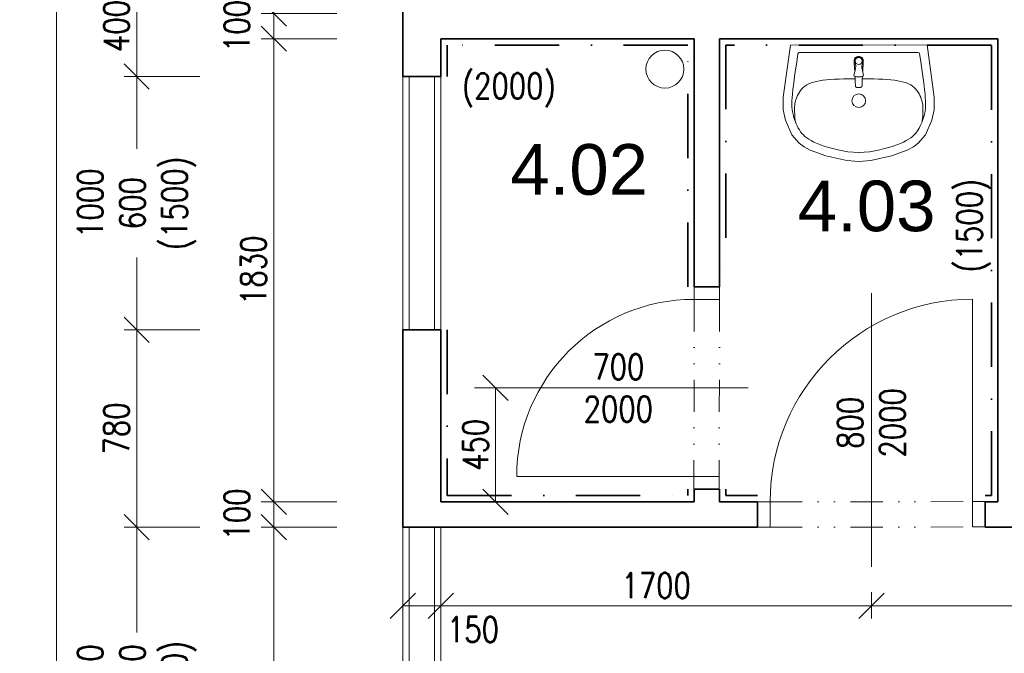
# Model space of a CAD drawing. Header units: millimetres. Extents: x -485339 to 286898, y -1189934 to 1602269.
# Tile 137 of 230: x -76119 to -72230, y -717226 to -714723. Entities that reach past the tile are written whole.
import ezdxf

# ---------------------------------------------------------------- set-up
doc = ezdxf.new("R2010")
doc.units = ezdxf.units.MM
doc.header["$LTSCALE"] = 10
doc.linetypes.add('DASHDOT', pattern=[25.4, 12.7, -6.35, 0, -6.35])
doc.linetypes.add('DĚLICÍ2', pattern=[15.875, 6.35, -3.175, 0, -3.175, 0, -3.175])
doc.layers.get('Defpoints').update_dxf_attribs({"lineweight": 0})
for name, color, linetype, lineweight, true_color in [('BOUR_DVEŘE', 7, 'Continuous', 18, 0x4ccd32), ('BOUR_ker.obklad', 7, 'DASHDOT', 35, 0x4ccd32), ('BOUR_zařizováky', 7, 'Continuous', 18, 0x4ccd32), ('BOURÁNÍ_POPIS', 7, 'Continuous', 18, 0x4ccd32)]:
    doc.layers.add(name, color=color, linetype=linetype, lineweight=lineweight, true_color=true_color)
for name, color, linetype, lineweight in [('St__otvory_dveře', 40, 'Continuous', 18), ('St_kóty', 132, 'Continuous', 18), ('St_otvory_okna', 40, 'Continuous', 18), ('St_plocha_místnosti', 250, 'Continuous', 18), ('St_popis_otvory', 40, 'Continuous', 18), ('St_čáry_obrys', 5, 'Continuous', 35), ('St_čáry_plné', 250, 'Continuous', 18), ('ZTI_ST_kanalda', 234, 'Continuous', 18)]:
    doc.layers.add(name, color=color, linetype=linetype, lineweight=lineweight)
doc.styles.add('Andy', font='arial.ttf')
doc.styles.get("Standard").update_dxf_attribs({"font": 'simplex.shx', "width": 0.8})
doc.dimstyles.new('stavebníM50 vnitřní', dxfattribs={"dimtxt": 100, "dimasz": 100, "dimexe": 50, "dimexo": 100, "dimgap": 30, "dimtad": 1, "dimdec": 0, "dimtxsty": 'Standard', "dimblk": 'OBLIQUE', "dimcen": 2.5, "dimclrd": 256, "dimclre": 256, "dimclrt": 256, "dimadec": 0, "dimazin": 0, "dimtfac": 1, "dimtdec": 0, "dimtmove": 2, "dimatfit": 2, "dimldrblk": 'OBLIQUE', "dimfxl": 250, "dimfxlon": 1, "dimlwd": -1, "dimlwe": -1, "dimarcsym": 0})

# ---------------------------------------------------------------- blocks, each defined once
blk = doc.blocks.new('G$CC1796412')
at = {"layer": 'St__otvory_dveře', "color": 0, "ltscale": 2}
blk.add_lwpolyline([(850, 0.8), (850, 800.8)], dxfattribs=at)
at = {"layer": 'St__otvory_dveře', "ltscale": 2}
for points in [[(50, 0), (0, 0), (0, -100), (50, -100)], [(900, 0.8), (850, 0.8), (850, -99.2), (900, -99.2)]]:
    blk.add_lwpolyline(points, close=True, dxfattribs=at)
at = {"layer": 'St__otvory_dveře', "linetype": 'DĚLICÍ2', "ltscale": 2}
for points in [[(50, 0), (850, 0.8)], [(50, -100), (850, -99.2)]]:
    blk.add_lwpolyline(points, dxfattribs=at)
at = {"layer": 'St__otvory_dveře', "color": 0, "ltscale": 2}
blk.add_arc((850, 0.8), 800, 90, 180, dxfattribs=at)
blk = doc.blocks.new('G$CB4A84410')
at = {"layer": 'St__otvory_dveře', "ltscale": 2}
for points in [[(100, -50), (100, 0), (0, 0), (0, -50)], [(100.8, -800), (100.8, -750), (0.8, -750), (0.8, -800)]]:
    blk.add_lwpolyline(points, close=True, dxfattribs=at)
at = {"layer": 'St__otvory_dveře', "linetype": 'DĚLICÍ2', "ltscale": 2}
for points in [[(0, -50), (0.8, -750)], [(100, -50), (100.8, -750)]]:
    blk.add_lwpolyline(points, dxfattribs=at)
at = {"layer": 'St__otvory_dveře', "color": 0, "ltscale": 2}
blk.add_lwpolyline([(100.8, -750), (800.8, -750)], dxfattribs=at)
blk.add_arc((100.8, -750), 700, 0, 90, dxfattribs=at)
blk = doc.blocks.new('19252405')
at = {"color": 0}
for p, q in [((-297.4, 289), (-354.4, 263.7)), ((-256, 297.9), (-297.4, 289)), ((-205.9, 297.8), (-256, 297.9)), ((-0.1, 270), (-205.9, 297.8)), ((-387.8, 235.1), (-402, 215.6)), ((-354.4, 263.7), (-387.8, 235.1)), ((-335.7, 234), (-342.8, 229.3)), ((-328.1, 238.5), (-335.7, 234)), ((-319.9, 242.7), (-328.1, 238.5)), ((-311.4, 246.6), (-319.9, 242.7)), ((-303, 250), (-311.4, 246.6)), ((-294.7, 253.1), (-303, 250)), ((-296.5, 251), (-303, 250)), ((-289.1, 251.8), (-296.5, 251)), ((-287, 255.6), (-294.7, 253.1)), ((-281, 252.4), (-289.1, 251.8)), ((-279.9, 257.7), (-287, 255.6)), ((-272.6, 252.9), (-281, 252.4)), ((-273.6, 259.4), (-279.9, 257.7)), ((-267.9, 260.7), (-273.6, 259.4)), ((-264.3, 253.2), (-272.6, 252.9)), ((-262.5, 261.7), (-267.9, 260.7)), ((-256.6, 253.4), (-264.3, 253.2)), ((-257.4, 262.5), (-262.5, 261.7)), ((-252.3, 263.1), (-257.4, 262.5)), ((-249.5, 253.4), (-256.6, 253.4)), ((-247.3, 263.5), (-252.3, 263.1)), ((-243.2, 253.2), (-249.5, 253.4)), ((-242, 263.9), (-247.3, 263.5)), ((-237.2, 252.7), (-243.2, 253.2)), ((-236, 264), (-242, 263.9)), ((-231.5, 252), (-237.2, 252.7)), ((-228.7, 263.9), (-236, 264)), ((-225.7, 250.8), (-231.5, 252)), ((-219.5, 263.5), (-228.7, 263.9)), ((-219.7, 249.3), (-225.7, 250.8)), ((-213.4, 247.2), (-219.7, 249.3)), ((-208.3, 262.9), (-219.5, 263.5)), ((-206.7, 244.7), (-213.4, 247.2)), ((-194.3, 261.8), (-208.3, 262.9)), ((-199.8, 241.7), (-206.7, 244.7)), ((-192.9, 238.2), (-199.8, 241.7)), ((-175.7, 260), (-194.3, 261.8)), ((-186.2, 234.2), (-192.9, 238.2)), ((-179.7, 229.6), (-186.2, 234.2)), ((-149.9, 256.8), (-175.7, 260)), ((-114.5, 252), (-149.9, 256.8)), ((-67.2, 245), (-114.5, 252)), ((-34.3, 239.9), (-67.2, 245)), ((-30.1, 235), (-29.9, -235)), ((-0.1, 270), (0.1, -270)), ((-402, 215.6), (-415, 191.7)), ((-372.4, 197), (-377.9, 187.5)), ((-366.9, 205.2), (-372.4, 197)), ((-361.2, 212.3), (-366.9, 205.2)), ((-355.4, 218.6), (-361.2, 212.3)), ((-349.3, 224.2), (-355.4, 218.6)), ((-342.8, 229.3), (-349.3, 224.2)), ((-173.6, 224.5), (-179.7, 229.6)), ((-168, 218.8), (-173.6, 224.5)), ((-162.7, 212.4), (-168, 218.8)), ((-158, 205.2), (-162.7, 212.4)), ((-153.7, 197.1), (-158, 205.2)), ((-149.9, 188), (-153.7, 197.1)), ((-415, 191.7), (-438, 129.3)), ((-388.8, 164.5), (-394.1, 150.9)), ((-383.4, 176.7), (-388.8, 164.5)), ((-377.9, 187.5), (-383.4, 176.7)), ((-146.7, 177.9), (-149.9, 188)), ((-143.9, 166.8), (-146.7, 177.9)), ((-141.5, 154.5), (-143.9, 166.8)), ((-438, 129.3), (-456.2, 47.3)), ((-404.5, 119.4), (-409.5, 101.6)), ((-399.3, 135.8), (-404.5, 119.4)), ((-394.1, 150.9), (-399.3, 135.8)), ((-139.5, 141.3), (-141.5, 154.5)), ((-137.9, 127), (-139.5, 141.3)), ((-136.6, 111.6), (-137.9, 127)), ((-414.2, 82.9), (-418.2, 63.2)), ((-409.5, 101.6), (-414.2, 82.9)), ((-135.5, 95.2), (-136.6, 111.6)), ((-134.7, 77.8), (-135.5, 95.2)), ((-456.2, 47.3), (-460, -0.1)), ((-421.5, 42.6), (-423.8, 21.2)), ((-418.2, 63.2), (-421.5, 42.6)), ((-134.1, 59.5), (-134.7, 77.8)), ((-133.8, 40.3), (-134.1, 59.5)), ((-133.5, 20.5), (-133.8, 40.3)), ((-423.8, 21.2), (-425.1, -1.9)), ((-423.8, -21.5), (-425.1, 1.7)), ((-167.6, 4.8), (-167.7, 2.2)), ((-167.7, 2.2), (-167.7, 0)), ((-167.5, 6.7), (-167.6, 4.8)), ((-167.4, 8), (-167.5, 6.7)), ((-167.2, 9), (-167.4, 8)), ((-167, 9.6), (-167.2, 9)), ((-166.7, 10.2), (-167, 9.6)), ((-166.5, 10.7), (-166.7, 10.2)), ((-166.2, 11.1), (-166.5, 10.7)), ((-165.8, 11.4), (-166.2, 11.1)), ((-165.5, 11.7), (-165.8, 11.4)), ((-165.1, 11.9), (-165.5, 11.7)), ((-164.7, 12.1), (-165.1, 11.9)), ((-164.2, 12.3), (-164.7, 12.1)), ((-163.7, 12.5), (-164.2, 12.3)), ((-163.2, 12.6), (-163.7, 12.5)), ((-162.5, 12.7), (-163.2, 12.6)), ((-161.8, 12.9), (-162.5, 12.7)), ((-160.9, 13), (-161.8, 12.9)), ((-159.9, 13), (-160.9, 13)), ((-158.7, 13.1), (-159.9, 13)), ((-157.3, 13.2), (-158.7, 13.1)), ((-155.5, 13.3), (-157.3, 13.2)), ((-153.4, 13.3), (-155.5, 13.3)), ((-150.9, 13.4), (-153.4, 13.3)), ((-148.1, 13.5), (-150.9, 13.4)), ((-145, 13.6), (-148.1, 13.5)), ((-141.7, 13.6), (-145, 13.6)), ((-138.2, 13.8), (-141.7, 13.6)), ((-134.6, 13.9), (-138.2, 13.8)), ((-131.1, 14), (-134.6, 13.9)), ((-133.5, 13.9), (-133.5, 20.5)), ((-127.5, 14.2), (-131.1, 14)), ((-124.2, 14.4), (-127.5, 14.2)), ((-125.2, 8.9), (-125.9, 0)), ((-124.7, 12.6), (-125.2, 8.9)), ((-123.5, 16.6), (-124.7, 12.6)), ((-122.5, 18), (-123.5, 16.6)), ((-120.2, 19), (-122.5, 18)), ((-113.5, 18.2), (-120.2, 19)), ((-100.4, 14.6), (-113.5, 18.2)), ((-101.7, 15.8), (-104.1, 15.6)), ((-99.2, 15.9), (-101.7, 15.8)), ((-90.4, 12.4), (-100.4, 14.6)), ((-96.8, 16.1), (-99.2, 15.9)), ((-94.8, 16.2), (-96.8, 16.1)), ((-92.9, 16.4), (-94.8, 16.2)), ((-91.1, 16.5), (-92.9, 16.4)), ((-89.5, 16.6), (-91.1, 16.5)), ((-85, 11.7), (-90.4, 12.4)), ((-88, 16.7), (-89.5, 16.6)), ((-86.5, 16.8), (-88, 16.7)), ((-85, 16.9), (-86.5, 16.8)), ((-83.5, 17), (-85, 16.9)), ((-80.9, 12), (-85, 11.7)), ((-82, 17.1), (-83.5, 17)), ((-80.6, 17.2), (-82, 17.1)), ((-76.4, 13), (-80.9, 12)), ((-79.2, 17.3), (-80.6, 17.2)), ((-78, 17.4), (-79.2, 17.3)), ((-76.8, 17.5), (-78, 17.4)), ((-75.7, 17.5), (-76.8, 17.5)), ((-70.6, 14.3), (-76.4, 13)), ((-74.6, 17.6), (-75.7, 17.5)), ((-73.6, 17.7), (-74.6, 17.6)), ((-72.5, 17.8), (-73.6, 17.7)), ((-71.4, 17.8), (-72.5, 17.8)), ((-70.3, 17.9), (-71.4, 17.8)), ((-63.6, 15), (-70.6, 14.3)), ((-69, 17.9), (-70.3, 17.9)), ((-67.6, 18), (-69, 17.9)), ((-65.9, 18.1), (-67.6, 18)), ((-64, 18.1), (-65.9, 18.1)), ((-61.7, 18.2), (-64, 18.1)), ((-55.3, 16.9), (-55.3, 16.9)), ((-49.8, 12.9), (-49.8, 12.9)), ((-46.2, 7), (-46.2, 7)), ((-456.2, -47.5), (-460, -0.1)), ((-421.5, -42.8), (-423.8, -21.5)), ((-167.7, -2.3), (-167.7, 0)), ((-167.6, -4.9), (-167.7, -2.3)), ((-167.5, -6.8), (-167.6, -4.9)), ((-167.4, -8.1), (-167.5, -6.8)), ((-167.2, -9), (-167.4, -8.1)), ((-167, -9.7), (-167.2, -9)), ((-166.7, -10.3), (-167, -9.7)), ((-166.4, -10.8), (-166.7, -10.3)), ((-166.1, -11.2), (-166.4, -10.8)), ((-165.8, -11.5), (-166.1, -11.2)), ((-165.5, -11.8), (-165.8, -11.5)), ((-165.1, -12), (-165.5, -11.8)), ((-164.7, -12.2), (-165.1, -12)), ((-164.2, -12.4), (-164.7, -12.2)), ((-163.7, -12.6), (-164.2, -12.4)), ((-163.2, -12.7), (-163.7, -12.6)), ((-162.5, -12.8), (-163.2, -12.7)), ((-161.8, -12.9), (-162.5, -12.8)), ((-160.9, -13), (-161.8, -12.9)), ((-159.9, -13.1), (-160.9, -13)), ((-158.7, -13.2), (-159.9, -13.1)), ((-157.3, -13.3), (-158.7, -13.2)), ((-155.5, -13.3), (-157.3, -13.3)), ((-153.4, -13.4), (-155.5, -13.3)), ((-150.9, -13.5), (-153.4, -13.4)), ((-148.1, -13.5), (-150.9, -13.5)), ((-145, -13.6), (-148.1, -13.5)), ((-141.6, -13.7), (-145, -13.6)), ((-138.2, -13.8), (-141.6, -13.7)), ((-134.6, -13.9), (-138.2, -13.8)), ((-131, -14.1), (-134.6, -13.9)), ((-133.5, -20.5), (-133.7, -40.4)), ((-133.5, -14), (-133.5, -20.5)), ((-127.5, -14.3), (-131, -14.1)), ((-124.2, -14.4), (-127.5, -14.3)), ((-125.2, -8.9), (-125.9, 0)), ((-124.7, -12.6), (-125.2, -8.9)), ((-123.4, -16.6), (-124.7, -12.6)), ((-122.5, -18.1), (-123.4, -16.6)), ((-120.2, -19.1), (-122.5, -18.1)), ((-113.5, -18.2), (-120.2, -19.1)), ((-100.4, -14.7), (-113.5, -18.2)), ((-101.7, -15.8), (-104.1, -15.6)), ((-99.2, -16), (-101.7, -15.8)), ((-90.4, -12.4), (-100.4, -14.7)), ((-96.8, -16.1), (-99.2, -16)), ((-94.7, -16.3), (-96.8, -16.1)), ((-92.9, -16.4), (-94.7, -16.3)), ((-91.1, -16.5), (-92.9, -16.4)), ((-89.5, -16.6), (-91.1, -16.5)), ((-85, -11.7), (-90.4, -12.4)), ((-88, -16.7), (-89.5, -16.6)), ((-86.5, -16.8), (-88, -16.7)), ((-85, -16.9), (-86.5, -16.8)), ((-80.8, -12.1), (-85, -11.7)), ((-83.5, -17), (-85, -16.9)), ((-82, -17.1), (-83.5, -17)), ((-80.6, -17.2), (-82, -17.1)), ((-76.4, -13), (-80.8, -12.1)), ((-79.2, -17.3), (-80.6, -17.2)), ((-78, -17.4), (-79.2, -17.3)), ((-76.8, -17.5), (-78, -17.4)), ((-75.7, -17.6), (-76.8, -17.5)), ((-70.6, -14.3), (-76.4, -13)), ((-74.6, -17.7), (-75.7, -17.6)), ((-73.5, -17.7), (-74.6, -17.7)), ((-72.5, -17.8), (-73.5, -17.7)), ((-71.4, -17.9), (-72.5, -17.8)), ((-70.3, -17.9), (-71.4, -17.9)), ((-63.6, -15), (-70.6, -14.3)), ((-69, -18), (-70.3, -17.9)), ((-67.6, -18), (-69, -18)), ((-65.9, -18.1), (-67.6, -18)), ((-63.9, -18.2), (-65.9, -18.1)), ((-61.6, -18.2), (-63.9, -18.2)), ((-55.3, -16.9), (-55.3, -16.9)), ((-49.8, -12.9), (-49.8, -12.9)), ((-46.2, -7.1), (-46.2, -7.1)), ((-44.9, 0), (-44.9, 0)), ((-438, -129.6), (-456.2, -47.5)), ((-418.2, -63.4), (-421.5, -42.8)), ((-414.1, -83.1), (-418.2, -63.4)), ((-134.1, -59.5), (-134.7, -77.8)), ((-133.7, -40.4), (-134.1, -59.5)), ((-409.5, -101.8), (-414.1, -83.1)), ((-404.4, -119.5), (-409.5, -101.8)), ((-136.5, -111.6), (-137.8, -127)), ((-135.5, -95.2), (-136.5, -111.6)), ((-134.7, -77.8), (-135.5, -95.2)), ((-414.9, -191.9), (-438, -129.6)), ((-399.3, -136), (-404.4, -119.5)), ((-394, -151.1), (-399.3, -136)), ((-388.7, -164.7), (-394, -151.1)), ((-141.4, -154.6), (-143.8, -166.8)), ((-139.4, -141.4), (-141.4, -154.6)), ((-137.8, -127), (-139.4, -141.4)), ((-401.9, -215.8), (-414.9, -191.9)), ((-383.3, -176.9), (-388.7, -164.7)), ((-377.8, -187.7), (-383.3, -176.9)), ((-372.3, -197.1), (-377.8, -187.7)), ((-149.9, -188.1), (-153.6, -197.1)), ((-146.6, -178), (-149.9, -188.1)), ((-143.8, -166.8), (-146.6, -178)), ((-387.7, -235.3), (-401.9, -215.8)), ((-366.8, -205.3), (-372.3, -197.1)), ((-361.1, -212.5), (-366.8, -205.3)), ((-355.3, -218.8), (-361.1, -212.5)), ((-349.1, -224.4), (-355.3, -218.8)), ((-342.6, -229.5), (-349.1, -224.4)), ((-335.6, -234.2), (-342.6, -229.5)), ((-179.6, -229.7), (-186.1, -234.3)), ((-173.5, -224.6), (-179.6, -229.7)), ((-167.9, -218.9), (-173.5, -224.6)), ((-162.6, -212.5), (-167.9, -218.9)), ((-157.9, -205.2), (-162.6, -212.5)), ((-153.6, -197.1), (-157.9, -205.2)), ((-354.3, -263.9), (-387.7, -235.3)), ((-297.3, -289.2), (-354.3, -263.9)), ((-328, -238.7), (-335.6, -234.2)), ((-319.8, -242.9), (-328, -238.7)), ((-311.3, -246.7), (-319.8, -242.9)), ((-302.9, -250.2), (-311.3, -246.7)), ((-296.4, -251.1), (-302.9, -250.2)), ((-294.6, -253.2), (-302.9, -250.2)), ((-289, -251.9), (-296.4, -251.1)), ((-286.8, -255.8), (-294.6, -253.2)), ((-280.8, -252.6), (-289, -251.9)), ((-279.8, -257.9), (-286.8, -255.8)), ((-272.5, -253), (-280.8, -252.6)), ((-273.5, -259.5), (-279.8, -257.9)), ((-267.7, -260.8), (-273.5, -259.5)), ((-264.2, -253.4), (-272.5, -253)), ((-262.4, -261.8), (-267.7, -260.8)), ((-256.4, -253.5), (-264.2, -253.4)), ((-257.3, -262.6), (-262.4, -261.8)), ((-252.2, -263.2), (-257.3, -262.6)), ((-249.4, -253.5), (-256.4, -253.5)), ((-247.1, -263.7), (-252.2, -263.2)), ((-243, -253.3), (-249.4, -253.5)), ((-241.9, -264), (-247.1, -263.7)), ((-237.1, -252.9), (-243, -253.3)), ((-235.9, -264.1), (-241.9, -264)), ((-231.4, -252.1), (-237.1, -252.9)), ((-228.5, -264), (-235.9, -264.1)), ((-225.6, -250.9), (-231.4, -252.1)), ((-219.4, -263.7), (-228.5, -264)), ((-219.6, -249.4), (-225.6, -250.9)), ((-213.2, -247.3), (-219.6, -249.4)), ((-208.1, -263), (-219.4, -263.7)), ((-206.6, -244.8), (-213.2, -247.3)), ((-194.2, -261.9), (-208.1, -263)), ((-199.7, -241.8), (-206.6, -244.8)), ((0.1, -270), (-205.7, -297.9)), ((-192.8, -238.3), (-199.7, -241.8)), ((-175.6, -260), (-194.2, -261.9)), ((-186.1, -234.3), (-192.8, -238.3)), ((-149.8, -256.9), (-175.6, -260)), ((-114.4, -252.1), (-149.8, -256.9)), ((-67, -245.1), (-114.4, -252.1)), ((-34.2, -239.9), (-67, -245.1)), ((-255.9, -298), (-297.3, -289.2)), ((-205.7, -297.9), (-255.9, -298))]:
    blk.add_line(p, q, dxfattribs=at)
for centre, major_axis, start_param, end_param in [((-35.1, 235), (3.54, 3.54), 5.498034, 6.914051), ((-220, -0.1), (19.1, 19.1), 0.785398, 7.068583), ((-62.9, 0), (-9.75, 9.75), -0.785398, 5.497787), ((-62.9, 0), (10.6, 10.6), 3.881371, 7.115283), ((-61.7, 2.9), (-10.9, 10.9), -1.209553, -0.785152), ((-62.3, 1.5), (11.9, 11.9), 6.239989, 6.644428), ((-63.3, 0.6), (-12.9, 12.9), 4.290124, 4.669192), ((-64.8, 0), (-14, 14), 3.927237, 4.290124), ((-61.7, -2.9), (-10.9, 10.9), 2.356441, 2.780842), ((-62.3, -1.5), (11.9, 11.9), 4.351639, 4.756078), ((-63.3, -0.6), (-12.9, 12.9), 3.185282, 3.564351), ((-64.8, 0), (-14, 14), 3.564351, 3.927237), ((-34.9, -235), (-3.54, 3.54), 2.51122, 3.927237)]:
    blk.add_ellipse(centre, major_axis=major_axis, ratio=1, start_param=start_param, end_param=end_param, dxfattribs=at)
blk = doc.blocks.new('_OBLIQUE')
at = {"color": 0, "linetype": 'ByBlock'}
blk.add_line((-0.5, -0.5), (0.5, 0.5), dxfattribs=at)
blk = doc.blocks.new('*D5302')
at = {"layer": 'Defpoints', "color": 0}
for p in [(-73454.9, -712950.7), (-74454.9, -713447.8), (-73454.9, -714797.8)]:
    blk.add_point(p, dxfattribs=at)
at = {"layer": 'St_kóty'}
for p, q in [((-74454.9, -713200.7), (-74454.9, -712900.7)), ((-73454.9, -713200.7), (-73454.9, -712900.7)), ((-74454.9, -712950.7), (-73454.9, -712950.7))]:
    blk.add_line(p, q, dxfattribs=at)
at = {"layer": 'St_kóty', "linetype": 'ByBlock', "xscale": 100, "yscale": 100, "zscale": 100, "rotation": 180}
blk.add_blockref('_OBLIQUE', (-74454.9, -712950.7), dxfattribs=at)
at = {"layer": 'St_kóty', "linetype": 'ByBlock', "xscale": 100, "yscale": 100, "zscale": 100}
blk.add_blockref('_OBLIQUE', (-73454.9, -712950.7), dxfattribs=at)
at = {"layer": 'St_kóty', "insert": (-73954.9, -712870.7), "char_height": 100, "attachment_point": 5}
blk.add_mtext('1000', dxfattribs=at)
blk = doc.blocks.new('*D5303')
at = {"layer": 'Defpoints', "color": 0}
for p in [(-73354.9, -712950.7), (-73454.9, -714797.8), (-73354.9, -714797.8)]:
    blk.add_point(p, dxfattribs=at)
at = {"layer": 'St_kóty'}
for p, q in [((-73454.9, -713200.7), (-73454.9, -712900.7)), ((-73354.9, -713200.7), (-73354.9, -712900.7)), ((-73454.9, -712950.7), (-73354.9, -712950.7))]:
    blk.add_line(p, q, dxfattribs=at)
at = {"layer": 'St_kóty', "linetype": 'ByBlock', "xscale": 100, "yscale": 100, "zscale": 100, "rotation": 180}
blk.add_blockref('_OBLIQUE', (-73454.9, -712950.7), dxfattribs=at)
at = {"layer": 'St_kóty', "linetype": 'ByBlock', "xscale": 100, "yscale": 100, "zscale": 100}
blk.add_blockref('_OBLIQUE', (-73354.9, -712950.7), dxfattribs=at)
at = {"layer": 'St_kóty', "insert": (-73404.9, -712805.7), "char_height": 100, "attachment_point": 5}
blk.add_mtext('100', dxfattribs=at)
blk = doc.blocks.new('*D5304')
at = {"layer": 'Defpoints', "color": 0}
for p in [(-72254.9, -712950.7), (-73354.9, -714797.8), (-72254.9, -714797.8)]:
    blk.add_point(p, dxfattribs=at)
at = {"layer": 'St_kóty'}
for p, q in [((-73354.9, -713200.7), (-73354.9, -712900.7)), ((-72254.9, -713200.7), (-72254.9, -712900.7)), ((-73354.9, -712950.7), (-72254.9, -712950.7))]:
    blk.add_line(p, q, dxfattribs=at)
at = {"layer": 'St_kóty', "linetype": 'ByBlock', "xscale": 100, "yscale": 100, "zscale": 100, "rotation": 180}
blk.add_blockref('_OBLIQUE', (-73354.9, -712950.7), dxfattribs=at)
at = {"layer": 'St_kóty', "linetype": 'ByBlock', "xscale": 100, "yscale": 100, "zscale": 100}
blk.add_blockref('_OBLIQUE', (-72254.9, -712950.7), dxfattribs=at)
at = {"layer": 'St_kóty', "insert": (-72804.9, -712870.7), "char_height": 100, "attachment_point": 5}
blk.add_mtext('1100', dxfattribs=at)
blk = doc.blocks.new('*D5305')
at = {"layer": 'Defpoints', "color": 0}
for p in [(-72154.9, -712950.7), (-72254.9, -714797.8), (-72154.9, -714797.8)]:
    blk.add_point(p, dxfattribs=at)
at = {"layer": 'St_kóty'}
for p, q in [((-72254.9, -713200.7), (-72254.9, -712900.7)), ((-72154.9, -713200.7), (-72154.9, -712900.7)), ((-72254.9, -712950.7), (-72154.9, -712950.7))]:
    blk.add_line(p, q, dxfattribs=at)
at = {"layer": 'St_kóty', "linetype": 'ByBlock', "xscale": 100, "yscale": 100, "zscale": 100, "rotation": 180}
blk.add_blockref('_OBLIQUE', (-72254.9, -712950.7), dxfattribs=at)
at = {"layer": 'St_kóty', "linetype": 'ByBlock', "xscale": 100, "yscale": 100, "zscale": 100}
blk.add_blockref('_OBLIQUE', (-72154.9, -712950.7), dxfattribs=at)
at = {"layer": 'St_kóty', "insert": (-72204.9, -712805.7), "char_height": 100, "attachment_point": 5}
blk.add_mtext('100', dxfattribs=at)
blk = doc.blocks.new('*D5316')
at = {"layer": 'Defpoints', "color": 0}
for p in [(-74604.9, -714547.8), (-75656.6, -714947.8), (-74604.9, -714947.8)]:
    blk.add_point(p, dxfattribs=at)
at = {"layer": 'St_kóty'}
for p, q in [((-75406.6, -714547.8), (-75706.6, -714547.8)), ((-75656.6, -714547.8), (-75656.6, -714947.8)), ((-75406.6, -714947.8), (-75706.6, -714947.8))]:
    blk.add_line(p, q, dxfattribs=at)
at = {"layer": 'St_kóty', "linetype": 'ByBlock', "xscale": 100, "yscale": 100, "zscale": 100}
for p, rotation in [((-75656.6, -714547.8), 90), ((-75656.6, -714947.8), 270)]:
    blk.add_blockref('_OBLIQUE', p, dxfattribs=dict(at, rotation=rotation))
at = {"layer": 'St_kóty', "insert": (-75736.6, -714747.8), "char_height": 100, "attachment_point": 5, "rotation": 90}
blk.add_mtext('400', dxfattribs=at)
blk = doc.blocks.new('*D5317')
at = {"layer": 'Defpoints', "color": 0}
for p in [(-74604.9, -714947.8), (-75656.6, -715947.8), (-74604.9, -715947.8)]:
    blk.add_point(p, dxfattribs=at)
at = {"layer": 'St_kóty'}
for p, q in [((-75406.6, -714947.8), (-75706.6, -714947.8)), ((-75656.6, -714947.8), (-75656.6, -715233)), ((-75656.6, -715947.8), (-75656.6, -715662.5)), ((-75406.6, -715947.8), (-75706.6, -715947.8))]:
    blk.add_line(p, q, dxfattribs=at)
at = {"layer": 'St_kóty', "linetype": 'ByBlock', "xscale": 100, "yscale": 100, "zscale": 100}
for p, rotation in [((-75656.6, -714947.8), 90), ((-75656.6, -715947.8), 270)]:
    blk.add_blockref('_OBLIQUE', p, dxfattribs=dict(at, rotation=rotation))
at = {"layer": 'St_kóty', "insert": (-75656.6, -715447.8), "char_height": 100, "attachment_point": 5, "rotation": 90}
blk.add_mtext('1000\\P600\\P(1500)', dxfattribs=at)
blk = doc.blocks.new('*D5318')
at = {"layer": 'Defpoints', "color": 0}
for p in [(-74604.9, -715947.8), (-75656.6, -716727.8), (-74579.9, -716727.8)]:
    blk.add_point(p, dxfattribs=at)
at = {"layer": 'St_kóty'}
for p, q in [((-75406.6, -715947.8), (-75706.6, -715947.8)), ((-75656.6, -715947.8), (-75656.6, -716727.8)), ((-75406.6, -716727.8), (-75706.6, -716727.8))]:
    blk.add_line(p, q, dxfattribs=at)
at = {"layer": 'St_kóty', "linetype": 'ByBlock', "xscale": 100, "yscale": 100, "zscale": 100}
for p, rotation in [((-75656.6, -715947.8), 90), ((-75656.6, -716727.8), 270)]:
    blk.add_blockref('_OBLIQUE', p, dxfattribs=dict(at, rotation=rotation))
at = {"layer": 'St_kóty', "insert": (-75736.6, -716337.8), "char_height": 100, "attachment_point": 5, "rotation": 90}
blk.add_mtext('780', dxfattribs=at)
blk = doc.blocks.new('*D5319')
at = {"layer": 'Defpoints', "color": 0}
for p in [(-74579.9, -716727.8), (-75656.6, -717927.8), (-74604.9, -717927.8)]:
    blk.add_point(p, dxfattribs=at)
at = {"layer": 'St_kóty'}
for p, q in [((-75406.6, -716727.8), (-75706.6, -716727.8)), ((-75656.6, -716727.8), (-75656.6, -717143.5)), ((-75656.6, -717927.8), (-75656.6, -717512)), ((-75406.6, -717927.8), (-75706.6, -717927.8))]:
    blk.add_line(p, q, dxfattribs=at)
at = {"layer": 'St_kóty', "linetype": 'ByBlock', "xscale": 100, "yscale": 100, "zscale": 100}
for p, rotation in [((-75656.6, -716727.8), 90), ((-75656.6, -717927.8), 270)]:
    blk.add_blockref('_OBLIQUE', p, dxfattribs=dict(at, rotation=rotation))
at = {"layer": 'St_kóty', "insert": (-75656.6, -717327.8), "char_height": 100, "attachment_point": 5, "rotation": 90}
blk.add_mtext('1200\\P1400\\P(700)', dxfattribs=at)
blk = doc.blocks.new('*D5324')
at = {"layer": 'Defpoints', "color": 0}
for p in [(-74454.9, -713447.8), (-75115.5, -714697.8), (-74454.9, -714697.8)]:
    blk.add_point(p, dxfattribs=at)
at = {"layer": 'St_kóty'}
for p, q in [((-74865.5, -713447.8), (-75165.5, -713447.8)), ((-75115.5, -713447.8), (-75115.5, -714697.8)), ((-74865.5, -714697.8), (-75165.5, -714697.8))]:
    blk.add_line(p, q, dxfattribs=at)
at = {"layer": 'St_kóty', "linetype": 'ByBlock', "xscale": 100, "yscale": 100, "zscale": 100}
for p, rotation in [((-75115.5, -713447.8), 90), ((-75115.5, -714697.8), 270)]:
    blk.add_blockref('_OBLIQUE', p, dxfattribs=dict(at, rotation=rotation))
at = {"layer": 'St_kóty', "insert": (-75195.5, -714072.8), "char_height": 100, "attachment_point": 5, "rotation": 90}
blk.add_mtext('1250', dxfattribs=at)
blk = doc.blocks.new('*D5325')
at = {"layer": 'Defpoints', "color": 0}
for p in [(-74454.9, -714697.8), (-75115.5, -714797.8), (-74454.9, -714797.8)]:
    blk.add_point(p, dxfattribs=at)
at = {"layer": 'St_kóty'}
for p, q in [((-74865.5, -714697.8), (-75165.5, -714697.8)), ((-75115.5, -714697.8), (-75115.5, -714797.8)), ((-74865.5, -714797.8), (-75165.5, -714797.8))]:
    blk.add_line(p, q, dxfattribs=at)
at = {"layer": 'St_kóty', "linetype": 'ByBlock', "xscale": 100, "yscale": 100, "zscale": 100}
for p, rotation in [((-75115.5, -714697.8), 90), ((-75115.5, -714797.8), 270)]:
    blk.add_blockref('_OBLIQUE', p, dxfattribs=dict(at, rotation=rotation))
at = {"layer": 'St_kóty', "insert": (-75260.5, -714747.8), "char_height": 100, "attachment_point": 5, "rotation": 90}
blk.add_mtext('100', dxfattribs=at)
blk = doc.blocks.new('*D5326')
at = {"layer": 'Defpoints', "color": 0}
for p in [(-74454.9, -714797.8), (-75115.5, -716627.8), (-74454.9, -716627.8)]:
    blk.add_point(p, dxfattribs=at)
at = {"layer": 'St_kóty'}
for p, q in [((-74865.5, -714797.8), (-75165.5, -714797.8)), ((-75115.5, -714797.8), (-75115.5, -716627.8)), ((-74865.5, -716627.8), (-75165.5, -716627.8))]:
    blk.add_line(p, q, dxfattribs=at)
at = {"layer": 'St_kóty', "linetype": 'ByBlock', "xscale": 100, "yscale": 100, "zscale": 100}
for p, rotation in [((-75115.5, -714797.8), 90), ((-75115.5, -716627.8), 270)]:
    blk.add_blockref('_OBLIQUE', p, dxfattribs=dict(at, rotation=rotation))
at = {"layer": 'St_kóty', "insert": (-75195.5, -715712.8), "char_height": 100, "attachment_point": 5, "rotation": 90}
blk.add_mtext('1830', dxfattribs=at)
blk = doc.blocks.new('*D5327')
at = {"layer": 'Defpoints', "color": 0}
for p in [(-74454.9, -716627.8), (-75115.5, -716727.8), (-74604.9, -716727.8)]:
    blk.add_point(p, dxfattribs=at)
at = {"layer": 'St_kóty'}
for p, q in [((-74865.5, -716627.8), (-75165.5, -716627.8)), ((-75115.5, -716627.8), (-75115.5, -716727.8)), ((-74865.5, -716727.8), (-75165.5, -716727.8))]:
    blk.add_line(p, q, dxfattribs=at)
at = {"layer": 'St_kóty', "linetype": 'ByBlock', "xscale": 100, "yscale": 100, "zscale": 100}
for p, rotation in [((-75115.5, -716627.8), 90), ((-75115.5, -716727.8), 270)]:
    blk.add_blockref('_OBLIQUE', p, dxfattribs=dict(at, rotation=rotation))
at = {"layer": 'St_kóty', "insert": (-75260.5, -716677.8), "char_height": 100, "attachment_point": 5, "rotation": 90}
blk.add_mtext('100', dxfattribs=at)
blk = doc.blocks.new('*D5328')
at = {"layer": 'Defpoints', "color": 0}
for p in [(-74604.9, -716727.8), (-75115.5, -722127.8), (-74454.9, -722127.8)]:
    blk.add_point(p, dxfattribs=at)
at = {"layer": 'St_kóty'}
for p, q in [((-74865.5, -716727.8), (-75165.5, -716727.8)), ((-75115.5, -716727.8), (-75115.5, -722127.8)), ((-74865.5, -722127.8), (-75165.5, -722127.8))]:
    blk.add_line(p, q, dxfattribs=at)
at = {"layer": 'St_kóty', "linetype": 'ByBlock', "xscale": 100, "yscale": 100, "zscale": 100}
for p, rotation in [((-75115.5, -716727.8), 90), ((-75115.5, -722127.8), 270)]:
    blk.add_blockref('_OBLIQUE', p, dxfattribs=dict(at, rotation=rotation))
at = {"layer": 'St_kóty', "insert": (-75195.5, -719427.8), "char_height": 100, "attachment_point": 5, "rotation": 90}
blk.add_mtext('5400', dxfattribs=at)
blk = doc.blocks.new('*D5330')
at = {"layer": 'Defpoints', "color": 0}
for p in [(-74604.9, -713297.8), (-75973, -722277.8), (-74604.9, -722277.8)]:
    blk.add_point(p, dxfattribs=at)
at = {"layer": 'St_kóty'}
for p, q in [((-75723, -713297.8), (-76023, -713297.8)), ((-75973, -713297.8), (-75973, -722277.8)), ((-75723, -722277.8), (-76023, -722277.8))]:
    blk.add_line(p, q, dxfattribs=at)
at = {"layer": 'St_kóty', "linetype": 'ByBlock', "xscale": 100, "yscale": 100, "zscale": 100}
for p, rotation in [((-75973, -713297.8), 90), ((-75973, -722277.8), 270)]:
    blk.add_blockref('_OBLIQUE', p, dxfattribs=dict(at, rotation=rotation))
at = {"layer": 'St_kóty', "insert": (-76053, -717787.8), "char_height": 100, "attachment_point": 5, "rotation": 90}
blk.add_mtext('8980', dxfattribs=at)
blk = doc.blocks.new('*D5334')
at = {"layer": 'Defpoints', "color": 0}
for p in [(-74322.8, -716177.8), (-74322.8, -716627.8), (-74239, -716627.8)]:
    blk.add_point(p, dxfattribs=at)
at = {"layer": 'St_kóty'}
for p, q in [((-74239, -716177.8), (-74189, -716177.8)), ((-74239, -716177.8), (-74239, -716627.8)), ((-74239, -716627.8), (-74189, -716627.8))]:
    blk.add_line(p, q, dxfattribs=at)
at = {"layer": 'St_kóty', "linetype": 'ByBlock', "xscale": 100, "yscale": 100, "zscale": 100}
for p, rotation in [((-74239, -716177.8), 90), ((-74239, -716627.8), 270)]:
    blk.add_blockref('_OBLIQUE', p, dxfattribs=dict(at, rotation=rotation))
at = {"layer": 'St_kóty', "insert": (-74319, -716402.8), "char_height": 100, "attachment_point": 5, "rotation": 90}
blk.add_mtext('450', dxfattribs=at)
blk = doc.blocks.new('*D5336')
at = {"layer": 'Defpoints', "color": 0}
for p in [(-74604.9, -716727.8), (-74454.9, -716727.8), (-74454.9, -717038.4)]:
    blk.add_point(p, dxfattribs=at)
at = {"layer": 'St_kóty'}
for p, q in [((-74604.9, -716827.8), (-74604.9, -717088.4)), ((-74454.9, -716827.8), (-74454.9, -717088.4)), ((-74604.9, -717038.4), (-74454.9, -717038.4))]:
    blk.add_line(p, q, dxfattribs=at)
at = {"layer": 'St_kóty', "linetype": 'ByBlock', "xscale": 100, "yscale": 100, "zscale": 100, "rotation": 180}
blk.add_blockref('_OBLIQUE', (-74604.9, -717038.4), dxfattribs=at)
at = {"layer": 'St_kóty', "linetype": 'ByBlock', "xscale": 100, "yscale": 100, "zscale": 100}
blk.add_blockref('_OBLIQUE', (-74454.9, -717038.4), dxfattribs=at)
at = {"layer": 'St_kóty', "insert": (-74328.3, -717132.2), "char_height": 100, "attachment_point": 5}
blk.add_mtext('150', dxfattribs=at)
blk = doc.blocks.new('*D5337')
at = {"layer": 'Defpoints', "color": 0}
for p in [(-74454.9, -716727.8), (-72754.9, -716884.2), (-72754.9, -717038.4)]:
    blk.add_point(p, dxfattribs=at)
at = {"layer": 'St_kóty'}
for p, q in [((-74454.9, -716827.8), (-74454.9, -717088.4)), ((-72754.9, -716984.2), (-72754.9, -717088.4)), ((-74454.9, -717038.4), (-72754.9, -717038.4))]:
    blk.add_line(p, q, dxfattribs=at)
at = {"layer": 'St_kóty', "linetype": 'ByBlock', "xscale": 100, "yscale": 100, "zscale": 100, "rotation": 180}
blk.add_blockref('_OBLIQUE', (-74454.9, -717038.4), dxfattribs=at)
at = {"layer": 'St_kóty', "linetype": 'ByBlock', "xscale": 100, "yscale": 100, "zscale": 100}
blk.add_blockref('_OBLIQUE', (-72754.9, -717038.4), dxfattribs=at)
at = {"layer": 'St_kóty', "insert": (-73604.9, -716958.4), "char_height": 100, "attachment_point": 5}
blk.add_mtext('1700', dxfattribs=at)
blk = doc.blocks.new('*D5338')
at = {"layer": 'Defpoints', "color": 0}
for p in [(-72754.9, -716884.2), (-71004.9, -716884.2), (-71004.9, -717038.4)]:
    blk.add_point(p, dxfattribs=at)
at = {"layer": 'St_kóty'}
for p, q in [((-72754.9, -716984.2), (-72754.9, -717088.4)), ((-71004.9, -716984.2), (-71004.9, -717088.4)), ((-72754.9, -717038.4), (-71004.9, -717038.4))]:
    blk.add_line(p, q, dxfattribs=at)
at = {"layer": 'St_kóty', "linetype": 'ByBlock', "xscale": 100, "yscale": 100, "zscale": 100, "rotation": 180}
blk.add_blockref('_OBLIQUE', (-72754.9, -717038.4), dxfattribs=at)
at = {"layer": 'St_kóty', "linetype": 'ByBlock', "xscale": 100, "yscale": 100, "zscale": 100}
blk.add_blockref('_OBLIQUE', (-71004.9, -717038.4), dxfattribs=at)
at = {"layer": 'St_kóty', "insert": (-71784.3, -716947.4), "char_height": 100, "attachment_point": 5}
blk.add_mtext('1750', dxfattribs=at)

msp = doc.modelspace()

# ---------------------------------------------------------------- linework, layer by layer
at = {"layer": 'BOUR_ker.obklad', "ltscale": 2}
for points in [[(-73479.9, -715777.8), (-73479.9, -714822.8), (-74429.9, -714822.8), (-74429.9, -714947.8)], [(-72304.9, -716602.8), (-72279.9, -716602.8), (-72279.9, -714822.8), (-73329.9, -714822.8), (-73329.9, -715777.8)], [(-74429.9, -715947.8), (-74429.9, -716602.8), (-73479.9, -716602.8), (-73479.9, -716577.8)], [(-73329.9, -716577.8), (-73329.9, -716602.8), (-73204.9, -716602.8)]]:
    msp.add_lwpolyline(points, dxfattribs=at)
at = {"layer": 'St_otvory_okna', "ltscale": 2}
for points in [[(-74579.9, -715947.8), (-74579.9, -714947.8)], [(-74479.9, -715947.8), (-74479.9, -714947.8)], [(-74579.9, -717927.8), (-74579.9, -716727.8)], [(-74479.9, -717927.8), (-74479.9, -716727.8)]]:
    msp.add_lwpolyline(points, dxfattribs=at)
at = {"layer": 'St_popis_otvory'}
for points in [[(-72754.9, -716884.2), (-72754.9, -715803)], [(-74322.8, -716177.8), (-73241.5, -716177.8)]]:
    msp.add_lwpolyline(points, dxfattribs=at)
at = {"layer": 'St_čáry_obrys', "ltscale": 2}
for points in [[(-74604.9, -714547.8), (-74604.9, -714947.8)], [(-74454.9, -714797.8), (-74454.9, -714947.8)], [(-73454.9, -714797.8), (-74454.9, -714797.8)], [(-73454.9, -714797.8), (-73454.9, -715777.8)], [(-73354.9, -714797.8), (-73354.9, -715777.8)], [(-72254.9, -714797.8), (-73354.9, -714797.8)], [(-72254.9, -714797.8), (-72254.9, -716627.8)], [(-74454.9, -714947.8), (-74604.9, -714947.8)], [(-73454.9, -715777.8), (-73354.9, -715777.8)], [(-74604.9, -715947.8), (-74604.9, -716727.8)], [(-74454.9, -715947.8), (-74604.9, -715947.8)], [(-74454.9, -715947.8), (-74454.9, -716627.8)], [(-73454.9, -716577.8), (-73454.9, -716627.8)], [(-73454.9, -716577.8), (-73354.9, -716577.8)], [(-73354.9, -716577.8), (-73354.9, -716627.8)], [(-73454.9, -716627.8), (-74454.9, -716627.8)], [(-73204.9, -716627.8), (-73354.9, -716627.8)], [(-73204.9, -716627.8), (-73204.9, -716727.8)], [(-72304.9, -716627.8), (-72304.9, -716727.8)], [(-72254.9, -716627.8), (-72304.9, -716627.8)], [(-73204.9, -716727.8), (-74604.9, -716727.8)], [(-71454.9, -716727.8), (-72304.9, -716727.8)]]:
    msp.add_lwpolyline(points, dxfattribs=at)
at = {"layer": 'St_čáry_plné', "ltscale": 2}
for points in [[(-74604.9, -715947.8), (-74604.9, -714947.8)], [(-74454.9, -714947.8), (-74454.9, -715947.8)], [(-74604.9, -717927.8), (-74604.9, -716727.8)], [(-74454.9, -716727.8), (-74454.9, -717927.8)]]:
    msp.add_lwpolyline(points, dxfattribs=at)
at = {"layer": 'ZTI_ST_kanalda', "ltscale": 2}
msp.add_circle((-73570.5, -714918.2), 75, dxfattribs=at)

# ---------------------------------------------------------------- block references
at = {"layer": 'BOUR_DVEŘE', "ltscale": 2, "xscale": -1}
msp.add_blockref('G$CB4A84410', (-73354.9, -715777.8), dxfattribs=at)
at = {"layer": 'BOUR_DVEŘE', "ltscale": 2}
msp.add_blockref('G$CC1796412', (-73204.9, -716627.8), dxfattribs=at)
at = {"layer": 'BOUR_zařizováky', "ltscale": 0.5, "rotation": 89.99999999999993}
msp.add_blockref('19252405', (-72804.9, -714822.8), dxfattribs=at)

# ---------------------------------------------------------------- texts
at = {"layer": 'BOURÁNÍ_POPIS', "width": 0.8}
msp.add_text('(2000)', height=100, dxfattribs=at).set_placement((-74371.9, -715034.7))
msp.add_text('(1500)', height=100, rotation=90, dxfattribs=at).set_placement((-72317.7, -715721.5))
at = {"layer": 'St_plocha_místnosti', "ltscale": 2, "style": 'Andy'}
for s, p in [('4.02', (-74180.8, -715414.4)), ('4.03', (-73045.5, -715558.5))]:
    msp.add_text(s, height=200, dxfattribs=at).set_placement(p)
at = {"layer": 'St_popis_otvory', "insert": (-73754.4, -716177.8), "char_height": 100, "width": 1342.526, "attachment_point": 5}
msp.add_mtext('700\\P2000', dxfattribs=at)
at = {"layer": 'St_popis_otvory', "insert": (-72754.9, -716315.8), "char_height": 100, "width": 1342.526, "attachment_point": 5, "rotation": 90}
msp.add_mtext('800\\P2000', dxfattribs=at)

# ---------------------------------------------------------------- dimensions: what is measured, and where the dimension line sits
at = {"layer": 'St_kóty'}
for base, p1, p2, picture, middle in [((-73354.9, -712950.7), (-73454.9, -714797.8), (-73354.9, -714797.8), '*D5303', (-73404.9, -712805.7)), ((-72154.9, -712950.7), (-72254.9, -714797.8), (-72154.9, -714797.8), '*D5305', (-72204.9, -712805.7)), ((-73454.9, -712950.7), (-74454.9, -713447.8), (-73454.9, -714797.8), '*D5302', (-73954.9, -712870.7)), ((-72254.9, -712950.7), (-73354.9, -714797.8), (-72254.9, -714797.8), '*D5304', (-72804.9, -712870.7)), ((-72754.9, -717038.4), (-74454.9, -716727.8), (-72754.9, -716884.2), '*D5337', (-73604.9, -716958.4))]:
    dim = msp.add_linear_dim(base=base, p1=p1, p2=p2, dimstyle='stavebníM50 vnitřní', dxfattribs=at)
    dim.commit()
    dim.dimension.update_dxf_attribs({"geometry": picture, "text_midpoint": middle})
for base, p1, p2, picture, middle in [((-75973, -722277.8), (-74604.9, -713297.8), (-74604.9, -722277.8), '*D5330', (-76053, -717787.8)), ((-75115.5, -714697.8), (-74454.9, -713447.8), (-74454.9, -714697.8), '*D5324', (-75195.5, -714072.8)), ((-75656.6, -714947.8), (-74604.9, -714547.8), (-74604.9, -714947.8), '*D5316', (-75736.6, -714747.8)), ((-75115.5, -714797.8), (-74454.9, -714697.8), (-74454.9, -714797.8), '*D5325', (-75260.5, -714747.8)), ((-75115.5, -716627.8), (-74454.9, -714797.8), (-74454.9, -716627.8), '*D5326', (-75195.5, -715712.8)), ((-75656.6, -716727.8), (-74604.9, -715947.8), (-74579.9, -716727.8), '*D5318', (-75736.6, -716337.8)), ((-74239, -716627.8), (-74322.8, -716177.8), (-74322.8, -716627.8), '*D5334', (-74319, -716402.8)), ((-75115.5, -716727.8), (-74454.9, -716627.8), (-74604.9, -716727.8), '*D5327', (-75260.5, -716677.8)), ((-75115.5, -722127.8), (-74604.9, -716727.8), (-74454.9, -722127.8), '*D5328', (-75195.5, -719427.8))]:
    dim = msp.add_linear_dim(base=base, p1=p1, p2=p2, angle=90, dimstyle='stavebníM50 vnitřní', dxfattribs=at)
    dim.commit()
    dim.dimension.update_dxf_attribs({"geometry": picture, "text_midpoint": middle})
for base, p1, p2, text, picture, middle in [((-75656.6, -715947.8), (-74604.9, -714947.8), (-74604.9, -715947.8), '<>\\P600\\P(1500)', '*D5317', (-75656.6, -715447.8)), ((-75656.6, -717927.8), (-74579.9, -716727.8), (-74604.9, -717927.8), '<>\\P1400\\P(700)', '*D5319', (-75656.6, -717327.8))]:
    dim = msp.add_linear_dim(base=base, p1=p1, p2=p2, angle=90, text=text, dimstyle='stavebníM50 vnitřní', override={"dimtxsty": 'Standard'}, dxfattribs=at)
    dim.commit()
    dim.dimension.update_dxf_attribs({"geometry": picture, "text_midpoint": middle, "dimtype": 160})
for base, p1, p2, picture, middle in [((-74454.9, -717038.4), (-74604.9, -716727.8), (-74454.9, -716727.8), '*D5336', (-74328.3, -717132.2)), ((-71004.9, -717038.4), (-72754.9, -716884.2), (-71004.9, -716884.2), '*D5338', (-71784.3, -716947.4))]:
    dim = msp.add_linear_dim(base=base, p1=p1, p2=p2, dimstyle='stavebníM50 vnitřní', dxfattribs=at)
    dim.commit()
    dim.dimension.update_dxf_attribs({"geometry": picture, "text_midpoint": middle, "dimtype": 160})

doc.saveas('drawing.dxf')
